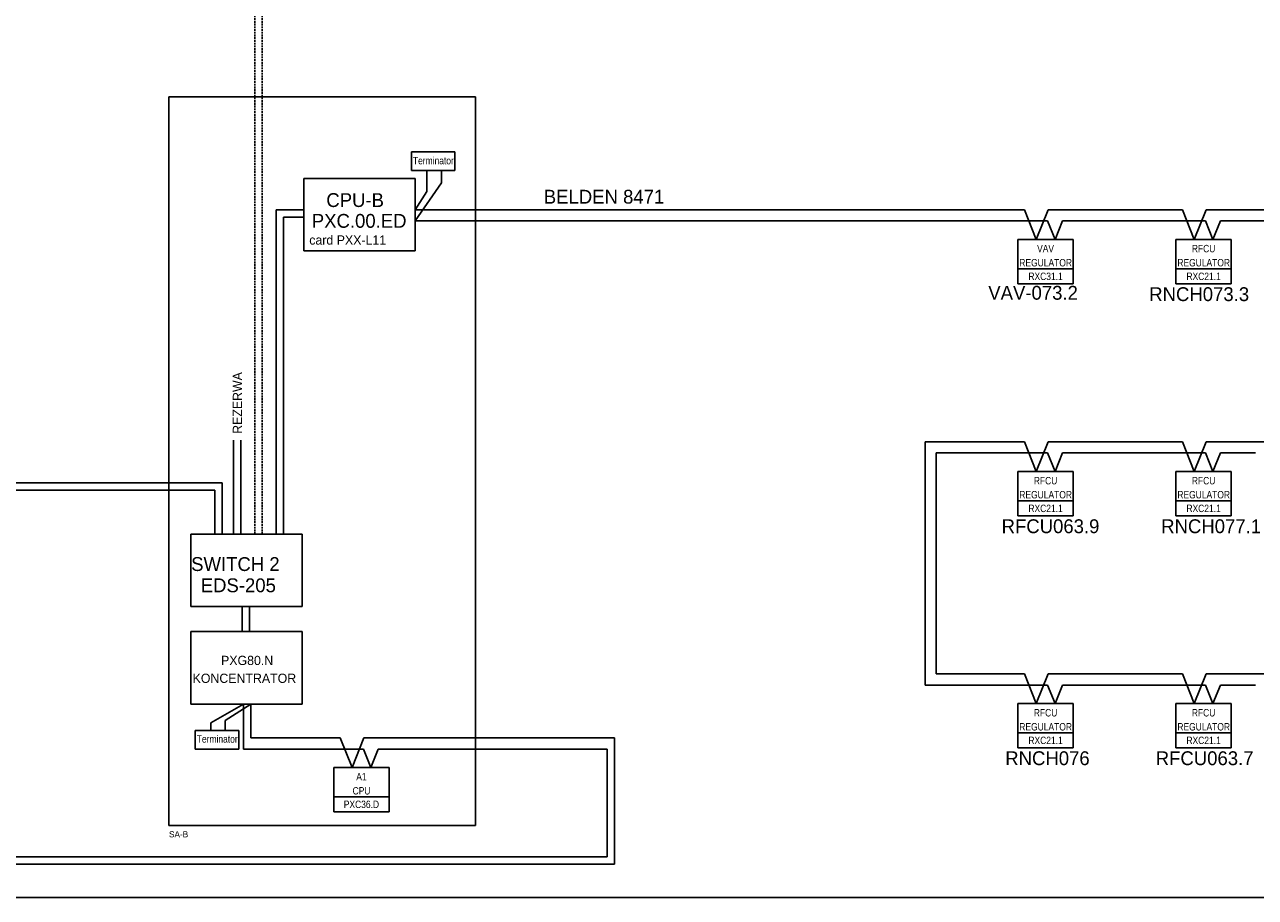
# Model space of a CAD drawing. Header units: millimetres. Extents: x -4295 to 10692, y -6128 to -188.
# Tile 7 of 30: x -2665 to -1315, y -3248 to -2291. Entities that reach past the tile are written whole.
import ezdxf
from ezdxf.enums import TextEntityAlignment as Align

# ---------------------------------------------------------------- set-up
doc = ezdxf.new("R2010")
doc.units = ezdxf.units.MM
doc.linetypes.add('ACISOWELD', pattern=[3, 2, -1])
doc.linetypes.add('DOT2', pattern=[0.125, 0, -0.125])
for name, color, linetype in [('AIS_SZAFY', 184, 'Continuous'), ('AIS_tabelka', 184, 'Continuous'), ('BACnet_LON', 170, 'Continuous'), ('BMS_podkład', 184, 'DOT2')]:
    doc.layers.add(name, color=color, linetype=linetype)
doc.layers.add('ETHERNET', color=10, linetype='Continuous', lineweight=30)
doc.styles.add('VARSOVIA', font='ARIALN.TTF')

msp = doc.modelspace()

# ---------------------------------------------------------------- linework, layer by layer
at = {"layer": 'AIS_SZAFY'}
for p, q in [((-2506.4, -3169.4), (-2506.4, -2369.9)), ((-2506.4, -2369.9), (-2170.3, -2369.9)), ((-2170.3, -2369.9), (-2170.3, -3169.4)), ((-2236.5, -2459.4), (-2358.7, -2459.4)), ((-2358.7, -2539), (-2358.7, -2459.4)), ((-2236.5, -2459.4), (-2236.5, -2539)), ((-2236.5, -2539), (-2358.7, -2539)), ((-2360.2, -2849.6), (-2482.4, -2849.6)), ((-2482.4, -2929.2), (-2482.4, -2849.6)), ((-2360.2, -2849.6), (-2360.2, -2929.2)), ((-2360.2, -2929.2), (-2482.4, -2929.2)), ((-2360.2, -2956.6), (-2482.4, -2956.6)), ((-2482.4, -3036.2), (-2482.4, -2956.6)), ((-2360.2, -2956.6), (-2360.2, -3036.2)), ((-2360.2, -3036.2), (-2482.4, -3036.2)), ((-2506.4, -3110), (-2506.4, -3083)), ((-2506.4, -3110), (-2506.4, -3083)), ((-2506.4, -3169.4), (-2506.4, -3110)), ((-2170.3, -3169.4), (-2506.4, -3169.4))]:
    msp.add_line(p, q, dxfattribs=at)
at = {"layer": 'AIS_tabelka', "color": 6}
msp.add_line((-3968.1, -3248.2), (1521.9, -3248.2), dxfattribs=at)
at = {"layer": 'BACnet_LON', "linetype": 'ACISOWELD'}
for p, q in [((-2412.4, -2849.6), (-2412.4, -1850.8)), ((-2404.3, -2849.6), (-2404.3, -1858.9))]:
    msp.add_line(p, q, dxfattribs=at)
at = {"layer": 'BACnet_LON'}
for p, q in [((-2358.7, -2493.9), (-2389, -2493.9)), ((-2389, -2849.6), (-2389, -2493.9)), ((-2358.7, -2502), (-2380.9, -2502)), ((-2380.9, -2849.6), (-2380.9, -2502)), ((-1575.5, -2526.3), (-1514.8, -2526.3)), ((-1575.5, -2542.5), (-1575.5, -2526.3)), ((-1514.8, -2526.3), (-1514.8, -2542.5)), ((-1402.3, -2526.3), (-1341.5, -2526.3)), ((-1402.3, -2542.5), (-1402.3, -2526.3)), ((-1341.5, -2526.3), (-1341.5, -2542.5)), ((-1575.5, -2558.7), (-1575.5, -2542.5)), ((-1514.8, -2542.5), (-1514.8, -2558.7)), ((-1402.3, -2558.7), (-1402.3, -2542.5)), ((-1341.5, -2542.5), (-1341.5, -2558.7)), ((-1575.5, -2574.9), (-1575.5, -2558.7)), ((-1575.5, -2558.7), (-1514.8, -2558.7)), ((-1575.5, -2558.7), (-1514.8, -2558.7)), ((-1514.8, -2558.7), (-1514.8, -2574.9)), ((-1402.3, -2574.9), (-1402.3, -2558.7)), ((-1402.3, -2558.7), (-1341.5, -2558.7)), ((-1402.3, -2558.7), (-1341.5, -2558.7)), ((-1341.5, -2558.7), (-1341.5, -2574.9)), ((-1575.5, -2574.9), (-1514.8, -2574.9)), ((-1402.3, -2574.9), (-1341.5, -2574.9)), ((-2435.8, -2849.6), (-2435.8, -2746.5)), ((-2427.7, -2849.6), (-2427.7, -2746.5)), ((-2448, -2793.3), (-3527, -2793.3)), ((-2448, -2849.6), (-2448, -2793.3)), ((-1575.5, -2780.9), (-1514.8, -2780.9)), ((-1575.5, -2797.1), (-1575.5, -2780.9)), ((-1514.8, -2780.9), (-1514.8, -2797.1)), ((-1402.3, -2780.9), (-1341.5, -2780.9)), ((-1402.3, -2797.1), (-1402.3, -2780.9)), ((-1341.5, -2780.9), (-1341.5, -2797.1)), ((-2456.1, -2801.4), (-3518.9, -2801.4)), ((-2456.1, -2849.6), (-2456.1, -2801.4)), ((-2389, -2849.6), (-2389, -2801.5)), ((-2380.9, -2849.6), (-2380.9, -2801.4)), ((-1575.5, -2813.3), (-1575.5, -2797.1)), ((-1514.8, -2797.1), (-1514.8, -2813.3)), ((-1402.3, -2813.3), (-1402.3, -2797.1)), ((-1341.5, -2797.1), (-1341.5, -2813.3)), ((-1575.5, -2829.5), (-1575.5, -2813.3)), ((-1575.5, -2813.3), (-1514.8, -2813.3)), ((-1575.5, -2813.3), (-1514.8, -2813.3)), ((-1514.8, -2813.3), (-1514.8, -2829.5)), ((-1402.3, -2829.5), (-1402.3, -2813.3)), ((-1402.3, -2813.3), (-1341.5, -2813.3)), ((-1402.3, -2813.3), (-1341.5, -2813.3)), ((-1341.5, -2813.3), (-1341.5, -2829.5)), ((-1575.5, -2829.5), (-1514.8, -2829.5)), ((-1402.3, -2829.5), (-1341.5, -2829.5)), ((-2426.2, -2956.6), (-2426.2, -2929.2)), ((-2418.1, -2956.6), (-2418.1, -2929.2)), ((-2424.7, -3036.2), (-2460.6, -3056.7)), ((-2416.6, -3036.2), (-2444.8, -3054.1)), ((-2424.7, -3085.4), (-2424.7, -3036.2)), ((-2416.6, -3073.2), (-2416.6, -3036.2)), ((-1575.5, -3035.4), (-1514.8, -3035.4)), ((-1575.5, -3051.6), (-1575.5, -3035.4)), ((-1514.8, -3035.4), (-1514.8, -3051.6)), ((-1402.3, -3035.4), (-1341.5, -3035.4)), ((-1402.3, -3051.6), (-1402.3, -3035.4)), ((-1341.5, -3035.4), (-1341.5, -3051.6)), ((-2460.6, -3064.9), (-2460.6, -3056.7)), ((-2444.8, -3065.2), (-2444.8, -3054.1)), ((-1575.5, -3067.8), (-1575.5, -3051.6)), ((-1514.8, -3051.6), (-1514.8, -3067.8)), ((-1402.3, -3067.8), (-1402.3, -3051.6)), ((-1341.5, -3051.6), (-1341.5, -3067.8)), ((-2477.7, -3064.9), (-2430, -3064.9)), ((-2477.7, -3085.4), (-2477.7, -3064.9)), ((-2430, -3064.9), (-2430, -3085.4)), ((-2325.8, -3073.2), (-2416.6, -3073.2)), ((-2318.7, -3073.2), (-2325.8, -3073.2)), ((-2318.7, -3073.2), (-2325.8, -3073.2)), ((-2305.7, -3105.6), (-2318.7, -3073.2)), ((-2292.7, -3073.2), (-2305.7, -3105.6)), ((-2292.7, -3073.2), (-2265, -3073.2)), ((-2265, -3073.2), (-2248.2, -3073.2)), ((-2260.3, -3073.2), (-2248.2, -3073.2)), ((-2018, -3073.2), (-2248.2, -3073.2)), ((-2018, -3211.8), (-2018, -3073.2)), ((-1575.5, -3084), (-1575.5, -3067.8)), ((-1575.5, -3067.8), (-1514.8, -3067.8)), ((-1575.5, -3067.8), (-1514.8, -3067.8)), ((-1514.8, -3067.8), (-1514.8, -3084)), ((-1402.3, -3084), (-1402.3, -3067.8)), ((-1402.3, -3067.8), (-1341.5, -3067.8)), ((-1402.3, -3067.8), (-1341.5, -3067.8)), ((-1341.5, -3067.8), (-1341.5, -3084)), ((-2477.7, -3085.4), (-2430, -3085.4)), ((-2325.8, -3085.4), (-2424.7, -3085.4)), ((-2293.2, -3085.4), (-2325.8, -3085.4)), ((-2285.1, -3105.6), (-2293.2, -3085.4)), ((-2277, -3085.4), (-2285.1, -3105.6)), ((-2277, -3085.4), (-2265, -3085.4)), ((-2265, -3085.4), (-2248.2, -3085.4)), ((-2260.3, -3085.4), (-2248.2, -3085.4)), ((-2026.1, -3085.4), (-2248.2, -3085.4)), ((-2026.1, -3203.7), (-2026.1, -3085.4)), ((-1575.5, -3084), (-1514.8, -3084)), ((-1402.3, -3084), (-1341.5, -3084)), ((-2325.8, -3105.6), (-2265, -3105.6)), ((-2325.8, -3121.8), (-2325.8, -3105.6)), ((-2265, -3105.6), (-2265, -3121.8)), ((-2325.8, -3138), (-2325.8, -3121.8)), ((-2265, -3121.8), (-2265, -3138)), ((-2325.8, -3154.2), (-2325.8, -3138)), ((-2325.8, -3138), (-2265, -3138)), ((-2325.8, -3138), (-2265, -3138)), ((-2265, -3138), (-2265, -3154.2)), ((-2325.8, -3154.2), (-2265, -3154.2)), ((-2018, -3211.8), (-3076.6, -3211.8)), ((-2026.1, -3203.7), (-3068.5, -3203.7))]:
    msp.add_line(p, q, dxfattribs=at)
at = {"layer": 'ETHERNET'}
for p, q in [((-2240.6, -2430.3), (-2192.9, -2430.3)), ((-2240.6, -2450.9), (-2240.6, -2430.3)), ((-2192.9, -2430.3), (-2192.9, -2450.9)), ((-2240.6, -2450.9), (-2192.9, -2450.9)), ((-2223.5, -2473.7), (-2223.5, -2450.9)), ((-2207.7, -2464.3), (-2207.7, -2450.9)), ((-2207.7, -2464.3), (-2236.5, -2506.1)), ((-2223.5, -2473.7), (-2236.5, -2493.9)), ((-1645, -2493.9), (-2236.5, -2493.9)), ((-1568.4, -2493.9), (-1645, -2493.9)), ((-1568.4, -2493.9), (-1597.9, -2493.9)), ((-1568.4, -2493.9), (-1597.9, -2493.9)), ((-1555.4, -2526.3), (-1568.4, -2493.9)), ((-1542.5, -2493.9), (-1555.4, -2526.3)), ((-1504.1, -2493.9), (-1542.5, -2493.9)), ((-1395.1, -2493.9), (-1504.1, -2493.9)), ((-1395.1, -2493.9), (-1504.1, -2493.9)), ((-1395.1, -2493.9), (-1424.7, -2493.9)), ((-1395.1, -2493.9), (-1424.7, -2493.9)), ((-1382.2, -2526.3), (-1395.1, -2493.9)), ((-1369.2, -2493.9), (-1382.2, -2526.3)), ((-1251.4, -2493.9), (-1369.2, -2493.9)), ((-1542.9, -2506.1), (-2236.5, -2506.1)), ((-1542.9, -2506.1), (-1585.8, -2506.1)), ((-1534.8, -2526.3), (-1542.9, -2506.1)), ((-1526.7, -2506.1), (-1534.8, -2526.3)), ((-1488.4, -2506.1), (-1526.7, -2506.1)), ((-1369.7, -2506.1), (-1488.4, -2506.1)), ((-1369.7, -2506.1), (-1488.4, -2506.1)), ((-1369.7, -2506.1), (-1412.5, -2506.1)), ((-1361.6, -2526.3), (-1369.7, -2506.1)), ((-1353.5, -2506.1), (-1361.6, -2526.3)), ((-1226, -2506.1), (-1353.5, -2506.1)), ((-1568.4, -2748.5), (-1677.4, -2748.5)), ((-1677.4, -2748.5), (-1677.4, -3015.2)), ((-1568.4, -2748.5), (-1597.9, -2748.5)), ((-1555.4, -2780.9), (-1568.4, -2748.5)), ((-1542.5, -2748.5), (-1555.4, -2780.9)), ((-1504.1, -2748.5), (-1542.5, -2748.5)), ((-1395.1, -2748.5), (-1521.8, -2748.5)), ((-1395.1, -2748.5), (-1424.7, -2748.5)), ((-1382.2, -2780.9), (-1395.1, -2748.5)), ((-1369.2, -2748.5), (-1382.2, -2780.9)), ((-1330.9, -2748.5), (-1369.2, -2748.5)), ((-1221.9, -2748.5), (-1330.9, -2748.5)), ((-1542.9, -2760.6), (-1665.2, -2760.6)), ((-1665.2, -2760.6), (-1665.2, -3003)), ((-1534.8, -2780.9), (-1542.9, -2760.6)), ((-1526.7, -2760.6), (-1534.8, -2780.9)), ((-1488.4, -2760.6), (-1526.7, -2760.6)), ((-1369.7, -2760.6), (-1488.4, -2760.6)), ((-1361.6, -2780.9), (-1369.7, -2760.6)), ((-1353.5, -2760.6), (-1361.6, -2780.9)), ((-1315.1, -2760.6), (-1353.5, -2760.6)), ((-1568.4, -3003), (-1665.2, -3003)), ((-1568.4, -3003), (-1597.9, -3003)), ((-1555.4, -3035.4), (-1568.4, -3003)), ((-1542.5, -3003), (-1555.4, -3035.4)), ((-1504.1, -3003), (-1542.5, -3003)), ((-1395.1, -3003), (-1504.1, -3003)), ((-1395.1, -3003), (-1424.7, -3003)), ((-1395.1, -3003), (-1424.7, -3003)), ((-1382.2, -3035.4), (-1395.1, -3003)), ((-1369.2, -3003), (-1382.2, -3035.4)), ((-1330.9, -3003), (-1369.2, -3003)), ((-1221.9, -3003), (-1330.9, -3003)), ((-1221.9, -3003), (-1330.9, -3003)), ((-1542.9, -3015.2), (-1677.4, -3015.2)), ((-1534.8, -3035.4), (-1542.9, -3015.2)), ((-1526.7, -3015.2), (-1534.8, -3035.4)), ((-1488.4, -3015.2), (-1526.7, -3015.2)), ((-1369.7, -3015.2), (-1488.4, -3015.2)), ((-1369.7, -3015.2), (-1412.5, -3015.2)), ((-1361.6, -3035.4), (-1369.7, -3015.2)), ((-1353.5, -3015.2), (-1361.6, -3035.4)), ((-1315.1, -3015.2), (-1353.5, -3015.2))]:
    msp.add_line(p, q, dxfattribs=at)

# ---------------------------------------------------------------- texts
at = {"layer": 'BMS_podkład', "color": 4}
for s, height, p in [('CPU-B', 15.19, (-2333.9, -2483.2)), ('BELDEN 8471', 15.188, (-2095.4, -2479.5)), ('VAV-073.2', 15.19, (-1608, -2584.9)), ('RNCH073.3', 15.19, (-1431.5, -2586.4)), ('RFCU063.9', 15.19, (-1593.4, -2841)), ('RNCH077.1', 15.19, (-1418.4, -2841)), ('EDS-205', 15.19, (-2471.6, -2905.8)), ('PXG80.N', 10.12, (-2449.3, -2988.2)), ('RNCH076', 15.19, (-1589.4, -3095.5)), ('RFCU063.7', 15.19, (-1424.4, -3095.5))]:
    msp.add_text(s, height=height, dxfattribs=at).set_placement(p, align=Align.MIDDLE_LEFT)
at = {"layer": 'BMS_podkład'}
for s, height, p in [('PXC.00.ED', 15.19, (-2349.8, -2506)), ('card PXX-L11', 10.125, (-2352.6, -2527)), ('SWITCH 2', 15.19, (-2482.1, -2882.5)), ('KONCENTRATOR', 10.125, (-2480.5, -3007.8)), ('SA-B', 6.75, (-2506.4, -3178.9))]:
    msp.add_text(s, height=height, dxfattribs=at).set_placement(p, align=Align.MIDDLE_LEFT)
at = {"layer": 'BMS_podkład', "style": 'VARSOVIA'}
for s, p in [('VAV', (-1545.2, -2536.4)), ('RFCU', (-1371.9, -2536.4)), ('REGULATOR', (-1545.1, -2551.9)), ('REGULATOR', (-1371.8, -2551.9)), ('RXC31.1', (-1545.2, -2566.8)), ('RXC21.1', (-1371.9, -2566.8)), ('RFCU', (-1545.2, -2791)), ('RFCU', (-1371.9, -2791)), ('REGULATOR', (-1545.1, -2806.4)), ('REGULATOR', (-1371.8, -2806.4)), ('RXC21.1', (-1545.2, -2821.4)), ('RXC21.1', (-1371.9, -2821.4)), ('RFCU', (-1545.2, -3045.6)), ('RFCU', (-1371.9, -3045.6)), ('REGULATOR', (-1545.1, -3061)), ('REGULATOR', (-1371.8, -3061)), ('Terminator', (-2453.5, -3074.4)), ('RXC21.1', (-1545.2, -3075.9)), ('RXC21.1', (-1371.9, -3075.9)), ('A1', (-2295.4, -3115.7)), ('CPU', (-2295.3, -3131.2)), ('PXC36.D', (-2295.4, -3146.1))]:
    msp.add_text(s, height=8.1, dxfattribs=at).set_placement(p, align=Align.MIDDLE_CENTER)
at = {"layer": 'BMS_podkład', "color": 4}
msp.add_text('REZERWA', height=10.12, rotation=90, dxfattribs=at).set_placement((-2431.4, -2739.6), align=Align.MIDDLE_LEFT)
at = {"layer": 'ETHERNET', "style": 'VARSOVIA'}
msp.add_text('Terminator', height=8.1, dxfattribs=at).set_placement((-2216.5, -2439.9), align=Align.MIDDLE_CENTER)

doc.saveas('drawing.dxf')
